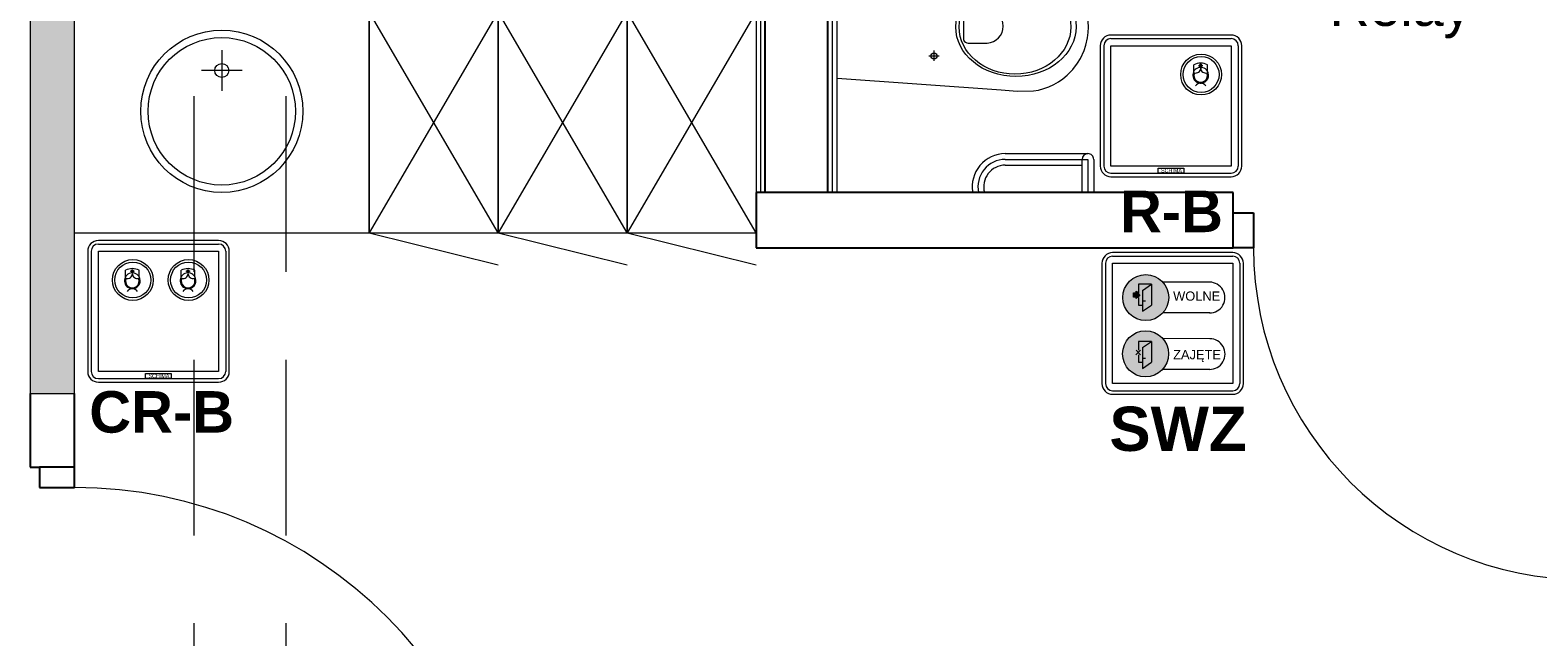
# Model space of a CAD drawing. Header units: centimetres. Extents: x -1316 to 21770, y -8842 to 3590.
# Tile 119 of 125: x 530 to 940, y 2108 to 2272. Entities that reach past the tile are written whole.
import ezdxf

# ---------------------------------------------------------------- set-up
doc = ezdxf.new("R2010")
doc.units = ezdxf.units.CM
doc.linetypes.add('Hidden', pattern=[71.4375, 47.625, -23.8125])
doc.linetypes.add('Ukryte', pattern=[71.438, 47.625, -23.813])
for name, color, linetype, lineweight in [('A-AREA-IDEN', 2, 'Continuous', 13), ('A-DETL-GENF', 92, 'Continuous', 9), ('A-DETL-HDLN', 90, 'Ukryte', 9), ('A-DETL-MEDM', 33, 'Continuous', 13), ('A-DOOR', 31, 'Continuous', 13), ('A-WALL', 113, 'Continuous', 13), ('A-WALL-FNSH', 113, 'Continuous', 13), ('A-WALL-PATT', 111, 'Continuous', 13), ('I-FURN', 30, 'Continuous', 9), ('P-SANR-FIXT', 6, 'Continuous', 9), ('PRZYW_Elementy_inst_przyw', 7, 'Continuous', 9)]:
    doc.layers.add(name, color=color, linetype=linetype, lineweight=lineweight)
doc.styles.add('adam', font='arialbd.ttf')
doc.styles.add('Arial_11', font='arial.ttf', dxfattribs={"width": 0.85, "height": 23})
doc.styles.add('GENERATED_STYLE_1', font='arial.ttf')

# ---------------------------------------------------------------- blocks, each defined once
blk = doc.blocks.new('Blat - Blat-V3-5_piętro III __10_50 m_ - stan projektowany')
at = {"layer": 'I-FURN'}
for p, q in [((0, 60), (0, 0)), ((80, 60), (0, 60))]:
    blk.add_line(p, q, dxfattribs=at)
blk = doc.blocks.new('DRZWI 1S - automatyczna etykieta - Drzwi 90 _łazienkowe_-2409959-5_piętro III __10_50 m_ - stan projektowany')
at = {"layer": 'A-DETL-GENF'}
for p, q in [((-50.5, 2), (-45, 2)), ((-50.5, -7.5), (-50.5, 2)), ((-45, 2), (-45, -7.5)), ((45, 2), (50.5, 2)), ((45, -7.5), (45, 2)), ((50.5, 2), (50.5, -7.5)), ((-45, -7.5), (-50.5, -7.5)), ((50.5, -7.5), (45, -7.5))]:
    blk.add_line(p, q, dxfattribs=at)
at = {"layer": 'A-DETL-MEDM', "lineweight": 25}
for p, q in [((-50.5, -7.5), (-50.5, 2)), ((-50.5, 2), (-45, 2)), ((-45, 2), (-45, -7.5)), ((45, 2), (45, -7.5)), ((50.5, 2), (45, 2)), ((50.5, -7.5), (50.5, 2)), ((-45, -7.5), (-50.5, -7.5)), ((45, -7.5), (50.5, -7.5))]:
    blk.add_line(p, q, dxfattribs=at)
at = {"layer": 'A-DOOR'}
blk.add_line((45, -7.5), (45, -97.5), dxfattribs=at)
blk.add_arc((45, -7.5), 90, 180, 270, dxfattribs=at)
blk = doc.blocks.new('umywalka okrągła d _44cm stal nierdzewna - Type 1-2178342-5_piętro III __10_50 m_ - stan projektowany')
at = {"layer": 'P-SANR-FIXT'}
for p, q in [((12.5, 16.43), (12.5, 27.43)), ((7, 21.93), (18, 21.93))]:
    blk.add_line(p, q, dxfattribs=at)
for centre, radius in [((12.5, 33), 22), ((12.5, 33), 20), ((12.5, 21.93), 1.9)]:
    blk.add_circle(centre, radius, dxfattribs=at)
blk = doc.blocks.new('miska ustępowa dla N_35_5x54 wisząca koło narożna - Type 1-2357501-5_piętro III __10_50 m_ - stan projektowany')
at = {"layer": 'P-SANR-FIXT'}
for p, q in [((-1.4, -11), (-4.56, -55.56)), ((29.22, -55.56), (26.4, -11)), ((44.09, -92.2), (44.09, -11)), ((47.21, -92.2), (47.21, -11)), ((4.69, -35.9), (4.69, -38.7)), ((19.8, -35.9), (19.8, -38.7)), ((3.32, -37.31), (6.14, -37.31)), ((18.43, -37.31), (21.25, -37.31)), ((8.17, -46.6), (8.17, -51.72)), ((16.4, -45.33), (9.09, -45.33)), ((17.32, -51.72), (17.32, -46.6)), ((-24.94, -56.63), (-24.94, -77.5)), ((-23.38, -56.63), (-23.38, -79.06)), ((-21.82, -56.63), (-21.82, -79.06)), ((-4.56, -55.56), (-4.88, -59.89)), ((29.58, -59.89), (29.22, -55.56)), ((-4.88, -59.89), (-4.82, -64.32)), ((29.53, -64.32), (29.58, -59.89)), ((-4.82, -64.32), (-4.57, -65.68)), ((29.57, -65.68), (29.53, -64.32)), ((-4.57, -65.68), (-4.19, -67.09)), ((-4.19, -67.09), (-3.69, -68.46)), ((-3.69, -68.46), (-3.07, -69.78)), ((28.07, -69.78), (28.69, -68.46)), ((28.69, -68.46), (29.19, -67.09)), ((29.19, -67.09), (29.57, -65.68)), ((-3.07, -69.78), (-2.34, -71.05)), ((-2.34, -71.05), (-1.51, -72.26)), ((-1.51, -72.26), (-0.58, -73.39)), ((-0.58, -73.39), (1.02, -74.96)), ((23.98, -74.96), (25.58, -73.39)), ((25.58, -73.39), (26.51, -72.26)), ((26.51, -72.26), (27.34, -71.05)), ((27.34, -71.05), (28.07, -69.78)), ((-32.35, -77.5), (-23.38, -77.5)), ((1.02, -74.96), (2.75, -76.27)), ((2.75, -76.27), (4.01, -77.03)), ((4.01, -77.03), (6.13, -78.05)), ((18.87, -78.05), (20.99, -77.03)), ((20.99, -77.03), (22.25, -76.27)), ((22.25, -76.27), (23.98, -74.96)), ((-23.38, -79.06), (-32.35, -79.06)), ((-23.38, -80.62), (-32.35, -80.62)), ((6.13, -78.05), (7.56, -78.51)), ((7.56, -78.51), (9.56, -78.98)), ((9.56, -78.98), (11.02, -79.17)), ((11.02, -79.17), (12.5, -79.25)), ((12.5, -79.25), (13.98, -79.17)), ((13.98, -79.17), (15.44, -78.98)), ((15.44, -78.98), (17.44, -78.51)), ((17.44, -78.51), (18.87, -78.05))]:
    blk.add_line(p, q, dxfattribs=at)
for centre in [(4.69, -37.31), (19.8, -37.31)]:
    blk.add_circle(centre, 0.825, dxfattribs=at)
for centre, radius, start, end in [((-30.79, -56.63), 8.97, 0, 99.9996), ((9.34, -46.48), 1.17, 102.2339, 185.8899), ((16.15, -46.48), 1.17, 354.1101, 77.7661), ((-30.79, -56.63), 7.41, 0, 102.1327), ((-30.79, -56.63), 5.85, 0, 105.4382), ((12.74, -51.5), 4.58, 182.8022, 357.1978), ((-23.38, -79.06), 1.56, 0, 90), ((-23.38, -79.06), 1.56, 270, 0), ((45.65, -92.2), 1.56, 180, 360)]:
    blk.add_arc(centre, radius, start, end, dxfattribs=at)
for centre, major_axis, ratio in [((12.55, -59.51), (0, 16.33), 0.823529), ((12.55, -59.26), (0, 15.16), 0.845174)]:
    blk.add_ellipse(centre, major_axis=major_axis, ratio=ratio, dxfattribs=at)
blk = doc.blocks.new('szafki szatniowe - szafki bez siedziska-1388164-5_piętro III __10_50 m_ - stan projektowany')
at = {"layer": 'I-FURN'}
for p, q in [((17.5, -60), (-17.5, 0)), ((-17.5, 0), (-17.5, -60)), ((52.5, -60), (17.5, 0)), ((17.5, -60), (17.5, 0)), ((87.5, -60), (52.5, 0)), ((17.5, 0), (-17.5, -60)), ((52.5, 0), (17.5, -60)), ((17.5, 0), (17.5, -60)), ((87.5, 0), (52.5, -60)), ((52.5, 0), (52.5, -60)), ((52.5, -60), (52.5, 0)), ((-17.5, -60), (17.5, -68.63)), ((-17.5, -60), (17.5, -60)), ((17.5, -60), (52.5, -68.63)), ((17.5, -60), (52.5, -60)), ((52.5, -60), (87.5, -68.63)), ((52.5, -60), (87.5, -60))]:
    blk.add_line(p, q, dxfattribs=at)
blk = doc.blocks.new('DRZWI 1S - automatyczna etykieta - Drzwi 120-2381684-5_piętro III __10_50 m_ - stan projektowany')
at = {"layer": 'A-DETL-GENF'}
for p, q in [((-65.5, 6), (-65.5, -3.5)), ((-60, 6), (-65.5, 6)), ((-60, -3.5), (-60, 6)), ((65.5, 6), (60, 6)), ((60, 6), (60, -3.5)), ((65.5, -3.5), (65.5, 6)), ((-65.5, -3.5), (-60, -3.5)), ((60, -3.5), (65.5, -3.5))]:
    blk.add_line(p, q, dxfattribs=at)
at = {"layer": 'A-DETL-MEDM', "lineweight": 25}
for p, q in [((-60, 6), (-65.5, 6)), ((-65.5, 6), (-65.5, -3.5)), ((-60, -3.5), (-60, 6)), ((60, -3.5), (60, 6)), ((60, 6), (65.5, 6)), ((65.5, 6), (65.5, -3.5)), ((-65.5, -3.5), (-60, -3.5)), ((65.5, -3.5), (60, -3.5))]:
    blk.add_line(p, q, dxfattribs=at)
at = {"layer": 'A-DOOR'}
blk.add_line((60, 6), (60, 126), dxfattribs=at)
blk.add_arc((60, 6), 120, 90, 180, dxfattribs=at)
blk = doc.blocks.new('Ikona2')
at = {"layer": 'PRZYW_Elementy_inst_przyw'}
h = blk.add_hatch(color=106, dxfattribs=at)
h.dxf.hatch_style = 1
h.paths.add_polyline_path([(0.1, -0.27), (-0.1, -0.27), (-0.1, -0.5), (0.1, -0.5)])
h.paths.add_polyline_path([(0.1, -0.5), (-0.1, -0.5), (-0.1, -0.7), (0.1, -0.7)])
h.paths.add_polyline_path([(0.34, -0.5), (0.1, -0.5), (0.1, -0.7), (0.34, -0.7)])
h.paths.add_polyline_path([(-0.1, -0.5), (-0.34, -0.5), (-0.34, -0.7), (-0.1, -0.7)])
h.paths.add_polyline_path([(0.1, -0.7), (-0.1, -0.7), (-0.1, -0.94), (0.1, -0.94)])
at = {"layer": 'PRZYW_Elementy_inst_przyw', "color": 106}
for p, q in [((-1.58, -1.86), (-1.58, -0.37)), ((1.58, -1.86), (1.58, -0.37))]:
    blk.add_line(p, q, dxfattribs=at)
for points in [[(0.34, -0.5), (0.34, -0.7), (-0.34, -0.7), (-0.34, -0.5)], [(-0.1, -0.27), (0.1, -0.27), (0.1, -0.94), (-0.1, -0.94)]]:
    blk.add_lwpolyline(points, close=True, dxfattribs=at)
for centre, radius, start, end in [((0, -3.55), 3.55, 63.5398, 116.4602), ((0, -2.84), 1.85, 31.7978, 276.8309), ((0.01, -2.9), 1.6, 156.7793, 23.2207), ((0, -2.85), 1.65, 89.6447, 89.8927), ((-0.01, -2.84), 1.86, 277.2029, 31.4258), ((0, -6.13), 1.43, 32.8175, 147.1825)]:
    blk.add_arc(centre, radius, start, end, dxfattribs=at)
at = {"layer": 'PRZYW_Elementy_inst_przyw', "color": 106, "lineweight": 5}
for centre, start, end in [((-1.13, -1.18), 253.1892, 358.3615), ((1.15, -1.18), 181.6385, 286.8108)]:
    blk.add_arc(centre, 1.14, start, end, dxfattribs=at)
blk = doc.blocks.new('R-B')
at = {"layer": 'PRZYW_Elementy_inst_przyw'}
for p, q in [((16.32, 0), (-16.32, 0)), ((-19.2, -2.88), (-19.2, -35.52)), ((-18.24, -2.88), (-18.24, -35.52)), ((-16.32, -0.96), (16.32, -0.96)), ((18.24, -2.88), (18.24, -35.52)), ((19.2, -35.52), (19.2, -2.88)), ((-16.32, -37.44), (16.32, -37.44)), ((-16.32, -38.4), (16.32, -38.4))]:
    blk.add_line(p, q, dxfattribs=at)
at = {"layer": 'PRZYW_Elementy_inst_przyw', "color": 7}
blk.add_lwpolyline([(-16.32, -2.88), (16.32, -2.88), (16.32, -35.52), (-16.32, -35.52)], close=True, dxfattribs=at)
at = {"layer": 'PRZYW_Elementy_inst_przyw', "color": 0}
blk.add_lwpolyline([(-3.49, -36.08), (3.49, -36.08), (3.49, -37.44), (-3.49, -37.44)], close=True, dxfattribs=at)
at = {"layer": 'PRZYW_Elementy_inst_przyw', "lineweight": 5}
for radius in [5.55, 4.87]:
    blk.add_circle((8.16, -10.7), radius, dxfattribs=at)
at = {"layer": 'PRZYW_Elementy_inst_przyw'}
for centre, radius, start, end in [((-16.32, -2.88), 2.88, 90, 180), ((16.32, -2.88), 2.88, 0, 90), ((-16.32, -2.88), 1.92, 90, 180), ((16.32, -2.88), 1.92, 0, 90), ((-16.32, -35.52), 2.88, 180, 270), ((-16.32, -35.52), 1.92, 180, 270), ((16.32, -35.52), 2.88, 270, 0), ((16.32, -35.52), 1.92, 270, 0)]:
    blk.add_arc(centre, radius, start, end, dxfattribs=at)
at = {"layer": 'PRZYW_Elementy_inst_przyw', "lineweight": 5, "xscale": 1.155937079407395, "yscale": 1.155937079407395, "zscale": 1.155937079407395}
blk.add_blockref('Ikona2', (8.03, -7.61), dxfattribs=at)
at = {"layer": 'PRZYW_Elementy_inst_przyw', "color": 0, "insert": (-2.71, -36.19), "char_height": 1.056, "attachment_point": 1}
blk.add_mtext_dynamic_manual_height_columns('SCHIMA', width=11.8192, gutter_width=12.5, heights=[0], dxfattribs=at)
at = {"layer": 'PRZYW_Elementy_inst_przyw', "color": 7, "linetype": 'Continuous', "lineweight": -3, "style": 'adam'}
blk.add_attdef('NAZWA', (-13.85, -53.45), '', height=11.25, dxfattribs=at)
blk = doc.blocks.new('relay')
at = {"layer": 'PRZYW_Elementy_inst_przyw', "lineweight": 20}
for p, q in [((16.32, 0), (-16.32, 0)), ((-19.2, -2.88), (-19.2, -35.52)), ((-18.24, -2.88), (-18.24, -35.52)), ((-16.32, -0.96), (16.32, -0.96)), ((18.24, -2.88), (18.24, -35.52)), ((19.2, -35.52), (19.2, -2.88)), ((-16.32, -37.44), (16.32, -37.44)), ((-16.32, -38.4), (16.32, -38.4))]:
    blk.add_line(p, q, dxfattribs=at)
at = {"layer": 'PRZYW_Elementy_inst_przyw', "lineweight": 5}
for p, q in [((-4.68, -19.2), (1.56, -12.67)), ((-14.36, -19.2), (-4.68, -19.2)), ((1.56, -19.2), (12.59, -19.2))]:
    blk.add_line(p, q, dxfattribs=at)
at = {"layer": 'PRZYW_Elementy_inst_przyw', "color": 7, "lineweight": 20}
blk.add_lwpolyline([(-16.32, -2.88), (16.32, -2.88), (16.32, -35.52), (-16.32, -35.52)], close=True, dxfattribs=at)
at = {"layer": 'PRZYW_Elementy_inst_przyw', "lineweight": 20}
for centre, radius, start, end in [((-16.32, -2.88), 2.88, 90, 180), ((16.32, -2.88), 2.88, 0, 90), ((-16.32, -2.88), 1.92, 90, 180), ((16.32, -2.88), 1.92, 0, 90), ((-16.32, -35.52), 2.88, 180, 270), ((-16.32, -35.52), 1.92, 180, 270), ((16.32, -35.52), 2.88, 270, 0), ((16.32, -35.52), 1.92, 270, 0)]:
    blk.add_arc(centre, radius, start, end, dxfattribs=at)
at = {"layer": 'PRZYW_Elementy_inst_przyw', "color": 7, "linetype": 'Continuous', "lineweight": -3}
blk.add_attdef('RELAY', (-19.65, -51.84), '', height=11.25, dxfattribs=at)
blk = doc.blocks.new('Sygnalizator Wolne-Zajęte')
at = {"linetype": 'Continuous', "lineweight": 20, "true_color": 0x139b48}
h = blk.add_hatch(color=114, dxfattribs=at)
h.dxf.hatch_style = 1
edge = h.paths.add_edge_path()
edge.add_arc((6.13, -12.18), 6.24, 0, 360)
at = {"linetype": 'Continuous', "lineweight": 20, "true_color": 0xffffff}
h = blk.add_hatch(color=7, dxfattribs=at)
h.dxf.hatch_style = 1
h.paths.add_polyline_path([(2.79, -10.93), (3.54, -10.93), (3.54, -10.4), (4.49, -11.58), (3.54, -12.43), (3.54, -12.09), (2.79, -12.09)])
at = {"linetype": 'Continuous', "lineweight": 20, "true_color": 0xcd2027}
h = blk.add_hatch(color=242, dxfattribs=at)
h.dxf.hatch_style = 1
edge = h.paths.add_edge_path()
edge.add_arc((6.08, -27.43), 6.24, 0, 360)
at = {"color": 251, "linetype": 'Continuous', "lineweight": 20, "true_color": 0x636466}
for p, q in [((23.49, -8.01), (10.7, -7.99)), ((23.49, -16.35), (10.75, -16.33)), ((23.5, -23.34), (10.73, -23.31)), ((23.51, -31.67), (10.64, -31.65))]:
    blk.add_line(p, q, dxfattribs=at)
at = {"color": 7, "linetype": 'Continuous', "lineweight": 20, "true_color": 0xffffff}
for p, q in [((3.54, -10.93), (3.54, -10.4)), ((3.54, -10.4), (4.49, -11.58)), ((4.49, -11.58), (3.54, -12.43)), ((3.54, -12.43), (3.54, -12.09)), ((7.71, -8.56), (4.17, -8.56)), ((4.17, -8.56), (4.17, -10.92)), ((4.17, -12.19), (4.17, -14.23)), ((5.21, -10.22), (7.71, -8.56)), ((5.21, -10.22), (5.21, -15.89)), ((7.71, -8.56), (7.71, -14.23)), ((4.17, -14.23), (5.21, -14.23)), ((5.21, -13.06), (6.09, -13.06)), ((5.21, -15.89), (7.71, -14.23)), ((7.71, -24.08), (4.17, -24.08)), ((4.17, -24.08), (4.17, -26.44)), ((5.21, -25.74), (7.71, -24.08)), ((7.71, -24.08), (7.71, -29.74)), ((4.72, -26.44), (3.48, -27.71)), ((3.5, -26.44), (4.75, -27.71)), ((4.17, -27.71), (4.17, -29.74)), ((5.21, -25.74), (5.21, -31.41)), ((5.21, -28.57), (6.09, -28.57)), ((4.17, -29.74), (5.21, -29.74)), ((5.21, -31.41), (7.71, -29.74))]:
    blk.add_line(p, q, dxfattribs=at)
blk.add_lwpolyline([(3.54, -12.09), (2.79, -12.09), (2.79, -10.93), (3.54, -10.93)], dxfattribs=at)
at = {"color": 251, "linetype": 'Continuous', "lineweight": 20, "true_color": 0x636466}
for centre in [(23.47, -12.18), (23.49, -27.5)]:
    blk.add_arc(centre, 4.17, 269.55, 90.0001, dxfattribs=at)
at = {"layer": 'PRZYW_Elementy_inst_przyw', "lineweight": 20}
for p, q in [((29.76, 0), (-2.88, 0)), ((-5.76, -2.88), (-5.76, -35.52)), ((-4.8, -2.88), (-4.8, -35.52)), ((-2.88, -0.96), (29.76, -0.96)), ((31.68, -2.88), (31.68, -35.52)), ((32.64, -35.52), (32.64, -2.88)), ((-2.88, -37.44), (29.76, -37.44)), ((-2.88, -38.4), (29.76, -38.4))]:
    blk.add_line(p, q, dxfattribs=at)
at = {"layer": 'PRZYW_Elementy_inst_przyw', "color": 7, "lineweight": 20}
blk.add_lwpolyline([(-2.88, -2.88), (29.76, -2.88), (29.76, -35.52), (-2.88, -35.52)], close=True, dxfattribs=at)
at = {"layer": 'PRZYW_Elementy_inst_przyw', "color": 251, "lineweight": 20, "true_color": 0x636466}
for centre in [(6.13, -12.18), (6.08, -27.43)]:
    blk.add_circle(centre, 6.24, dxfattribs=at)
at = {"layer": 'PRZYW_Elementy_inst_przyw', "lineweight": 20}
for centre, radius, start, end in [((-2.88, -2.88), 2.88, 90, 180), ((29.76, -2.88), 2.88, 0, 90), ((-2.88, -2.88), 1.92, 90, 180), ((29.76, -2.88), 1.92, 0, 90), ((-2.88, -35.52), 2.88, 180, 270), ((-2.88, -35.52), 1.92, 180, 270), ((29.76, -35.52), 2.88, 270, 0), ((29.76, -35.52), 1.92, 270, 0)]:
    blk.add_arc(centre, radius, start, end, dxfattribs=at)
at = {"color": 116, "linetype": 'Continuous', "lineweight": 20, "true_color": 0x136734, "char_height": 2.5, "attachment_point": 1, "style": 'GENERATED_STYLE_1'}
for s, insert in [('WOLNE', (13.56, -10.53)), ('{\\C244;\\c1973145;ZAJĘTE}', (13.56, -26.4))]:
    blk.add_mtext_dynamic_manual_height_columns(s, width=11.3525, gutter_width=7.5, heights=[0], dxfattribs=dict(at, insert=insert))
at = {"insert": (-3.73, -41.76), "char_height": 2.5, "width": 40.9178, "attachment_point": 1, "style": 'adam'}
blk.add_mtext('{\\H4.8x;SWZ}', dxfattribs=at)
blk = doc.blocks.new('Ikona')
at = {"layer": 'PRZYW_Elementy_inst_przyw'}
h = blk.add_hatch(color=1, dxfattribs=at)
h.dxf.hatch_style = 1
h.paths.add_polyline_path([(-1065.97, 3801.31), (-1066.17, 3801.31), (-1066.17, 3801.08), (-1065.97, 3801.08)])
h.paths.add_polyline_path([(-1065.97, 3801.08), (-1066.17, 3801.08), (-1066.17, 3800.87), (-1065.97, 3800.87)])
h.paths.add_polyline_path([(-1065.74, 3801.08), (-1065.97, 3801.08), (-1065.97, 3800.87), (-1065.74, 3800.87)])
h.paths.add_polyline_path([(-1066.17, 3801.08), (-1066.41, 3801.08), (-1066.41, 3800.87), (-1066.17, 3800.87)])
h.paths.add_polyline_path([(-1065.97, 3800.87), (-1066.17, 3800.87), (-1066.17, 3800.64), (-1065.97, 3800.64)])
at = {"layer": 'PRZYW_Elementy_inst_przyw', "color": 1}
for p, q in [((-1067.65, 3799.71), (-1067.65, 3801.21)), ((-1064.49, 3799.71), (-1064.49, 3801.21))]:
    blk.add_line(p, q, dxfattribs=at)
for points in [[(-1065.74, 3801.08), (-1065.74, 3800.87), (-1066.41, 3800.87), (-1066.41, 3801.08)], [(-1066.17, 3801.31), (-1065.97, 3801.31), (-1065.97, 3800.64), (-1066.17, 3800.64)]]:
    blk.add_lwpolyline(points, close=True, dxfattribs=at)
for centre, radius, start, end in [((-1066.07, 3798.74), 1.85, 31.7978, 276.8309), ((-1066.06, 3798.68), 1.6, 156.7793, 23.2207), ((-1066.07, 3798.03), 3.55, 63.5398, 116.4602), ((-1066.07, 3798.72), 1.65, 89.6447, 89.8927), ((-1066.08, 3798.74), 1.86, 277.2029, 31.4258), ((-1066.07, 3795.45), 1.43, 32.8175, 147.1825)]:
    blk.add_arc(centre, radius, start, end, dxfattribs=at)
at = {"layer": 'PRZYW_Elementy_inst_przyw', "color": 1, "lineweight": 5}
for centre, start, end in [((-1067.2, 3800.4), 253.1892, 358.3615), ((-1064.92, 3800.4), 181.6385, 286.8108)]:
    blk.add_arc(centre, 1.14, start, end, dxfattribs=at)
blk = doc.blocks.new('UK4-PPO')
at = {"layer": 'PRZYW_Elementy_inst_przyw'}
for p, q in [((19.21, 19.17), (-13.43, 19.17)), ((-13.43, 18.21), (19.21, 18.21)), ((-16.31, 16.29), (-16.31, -16.35)), ((-15.35, 16.29), (-15.35, -16.35)), ((21.13, 16.29), (21.13, -16.35)), ((22.09, -16.35), (22.09, 16.29)), ((-13.43, -18.27), (19.21, -18.27)), ((-13.43, -19.23), (19.21, -19.23))]:
    blk.add_line(p, q, dxfattribs=at)
at = {"layer": 'PRZYW_Elementy_inst_przyw', "color": 7}
blk.add_lwpolyline([(-13.43, 16.29), (19.21, 16.29), (19.21, -16.35), (-13.43, -16.35)], close=True, dxfattribs=at)
at = {"layer": 'PRZYW_Elementy_inst_przyw', "color": 0}
blk.add_lwpolyline([(-0.6, -16.91), (6.38, -16.91), (6.38, -18.27), (-0.6, -18.27)], close=True, dxfattribs=at)
at = {"layer": 'PRZYW_Elementy_inst_przyw', "lineweight": 5}
for centre, radius in [((-4.07, 8.47), 5.55), ((-4.07, 8.47), 4.87), ((11.05, 8.47), 5.55), ((11.05, 8.47), 4.87)]:
    blk.add_circle(centre, radius, dxfattribs=at)
at = {"layer": 'PRZYW_Elementy_inst_przyw'}
for centre, radius, start, end in [((-13.43, 16.29), 2.88, 90, 180), ((-13.43, 16.29), 1.92, 90, 180), ((19.21, 16.29), 2.88, 0, 90), ((19.21, 16.29), 1.92, 0, 90), ((-13.43, -16.35), 2.88, 180, 270), ((-13.43, -16.35), 1.92, 180, 270), ((19.21, -16.35), 2.88, 270, 0), ((19.21, -16.35), 1.92, 270, 0)]:
    blk.add_arc(centre, radius, start, end, dxfattribs=at)
at = {"layer": 'PRZYW_Elementy_inst_przyw', "lineweight": 5, "xscale": 1.155937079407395, "yscale": 1.155937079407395, "zscale": 1.155937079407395}
for name, p in [('Ikona', (1228.1, -4382.83)), ('Ikona2', (10.92, 11.56))]:
    blk.add_blockref(name, p, dxfattribs=at)
at = {"layer": 'PRZYW_Elementy_inst_przyw', "color": 0, "insert": (0.18, -17.02), "char_height": 1.056, "attachment_point": 1}
blk.add_mtext_dynamic_manual_height_columns('SCHIMA', width=11.8192, gutter_width=12.5, heights=[0], dxfattribs=at)

msp = doc.modelspace()

# ---------------------------------------------------------------- hatches: boundary and pattern name
at = {"layer": 'A-WALL-PATT'}
h = msp.add_hatch(color=9, dxfattribs=at)
h.paths.add_polyline_path([(542.38, 132.33), (542.38, 139.33), (530.38, 139.33), (530.38, 132.33)], flags=0)
h.paths.add_polyline_path([(530.38, 250.33), (542.38, 250.33), (542.38, 515.33), (530.38, 515.33), (530.38, 419.08)], flags=0)
h.paths.add_polyline_path([(542.38, 657.83), (542.38, 660.33), (530.38, 660.33), (530.38, 657.83), (532.88, 657.83)], flags=0)
h.paths.add_polyline_path([(542.38, 781.33), (542.38, 1102.83), (530.38, 1102.83), (530.38, 781.33), (532.88, 781.33)], flags=0)
h.paths.add_polyline_path([(530.38, 1312.83), (542.38, 1312.83), (542.38, 1431.33), (530.38, 1431.33)], flags=0)
h.paths.add_polyline_path([(530.38, 1633.83), (542.38, 1633.83), (542.38, 2022.83), (530.38, 2022.83), (530.38, 1665.12)], flags=0)
h.paths.add_polyline_path([(542.38, 2173.83), (542.38, 2458.83), (530.38, 2458.83), (530.38, 2173.83)], flags=0)
h.paths.add_polyline_path([(530.38, 2593.83), (542.38, 2593.83), (542.38, 2824.33), (530.38, 2824.33), (530.38, 2634.27)], flags=0)

# ---------------------------------------------------------------- linework, layer by layer
at = {"layer": 'A-DETL-HDLN'}
for p, q in [((574.88, 420.83), (574.88, 2793.33)), ((599.88, 420.83), (599.88, 2793.33))]:
    msp.add_line(p, q, dxfattribs=at)
at = {"layer": 'A-WALL', "lineweight": 9}
for p, q in [((530.38, 2458.83), (530.38, 2173.83)), ((542.38, 2173.83), (542.38, 2277.33))]:
    msp.add_line(p, q, dxfattribs=at)
at = {"layer": 'A-WALL'}
for p, q in [((728.63, 2228.33), (728.63, 2428.33)), ((748.13, 2228.33), (748.13, 2428.33)), ((530.38, 2173.83), (542.38, 2173.83))]:
    msp.add_line(p, q, dxfattribs=at)
at = {"layer": 'A-WALL', "color": 7, "lineweight": 25}
for p, q in [((729.88, 2228.33), (729.88, 2428.33)), ((746.88, 2228.33), (746.88, 2428.33)), ((856.88, 2228.33), (727.38, 2228.33)), ((727.38, 2228.33), (727.38, 2213.33)), ((856.88, 2222.83), (856.88, 2228.33)), ((727.38, 2213.33), (856.88, 2213.33)), ((530.38, 2173.83), (530.38, 2153.83)), ((542.38, 2153.83), (542.38, 2173.83)), ((530.38, 2153.83), (532.88, 2153.83))]:
    msp.add_line(p, q, dxfattribs=at)
at = {"layer": 'A-WALL-FNSH', "color": 250, "lineweight": 9}
for p, q in [((727.38, 2428.33), (727.38, 2228.33)), ((749.38, 2228.33), (749.38, 2428.33))]:
    msp.add_line(p, q, dxfattribs=at)

# ---------------------------------------------------------------- block references
at = {"layer": 'A-DOOR'}
msp.add_blockref('DRZWI 1S - automatyczna etykieta - Drzwi 90 _łazienkowe_-2409959-5_piętro III __10_50 m_ - stan projektowany', (907.38, 2220.83), dxfattribs=at)
at = {"layer": 'A-DOOR', "rotation": 269.9999999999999}
msp.add_blockref('DRZWI 1S - automatyczna etykieta - Drzwi 120-2381684-5_piętro III __10_50 m_ - stan projektowany', (536.38, 2088.33), dxfattribs=at)
at = {"layer": 'I-FURN', "rotation": 180}
msp.add_blockref('Blat - Blat-V3-5_piętro III __10_50 m_ - stan projektowany', (622.38, 2277.33), dxfattribs=at)
at = {"layer": 'I-FURN'}
msp.add_blockref('szafki szatniowe - szafki bez siedziska-1388164-5_piętro III __10_50 m_ - stan projektowany', (639.88, 2277.33), dxfattribs=at)
at = {"layer": 'P-SANR-FIXT'}
for name, p, rotation in [('miska ustępowa dla N_35_5x54 wisząca koło narożna - Type 1-2357501-5_piętro III __10_50 m_ - stan projektowany', (738.38, 2260.67), 90.00000000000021), ('umywalka okrągła d _44cm stal nierdzewna - Type 1-2178342-5_piętro III __10_50 m_ - stan projektowany', (594.88, 2283.33), 180)]:
    msp.add_blockref(name, p, dxfattribs=dict(at, rotation=rotation))
at = {"layer": 'PRZYW_Elementy_inst_przyw', "lineweight": 5}
msp.add_blockref('relay', (902.65, 2325.33), dxfattribs=at).add_auto_attribs({'RELAY': 'Relay'})
at = {"layer": 'PRZYW_Elementy_inst_przyw', "linetype": 'Hidden', "lineweight": 5}
msp.add_blockref('R-B', (840, 2271), dxfattribs=at).add_auto_attribs({'NAZWA': 'R-B'})
at = {"layer": 'PRZYW_Elementy_inst_przyw'}
ref = msp.add_blockref('UK4-PPO', (562.31, 2196.11), dxfattribs=at)
ref.add_attrib('NAZWA', 'CR-B', (546.43, 2163.19), dxfattribs={"color": 7, "linetype": 'Continuous', "lineweight": -3, "height": 11.25, "style": 'adam'})
msp.add_blockref('Sygnalizator Wolne-Zajęte', (827, 2212), dxfattribs=at)

# ---------------------------------------------------------------- texts
at = {"layer": 'A-AREA-IDEN', "color": 0, "insert": (414.35, 2064.1), "char_height": 23, "width": 111.86, "attachment_point": 7, "line_spacing_factor": 0.936439, "style": 'Arial_11'}
msp.add_mtext('\\pxt3.69565,7.3913,11.08696,14.78261,18.47826,22.17391,25.86957,29.56522,33.26087,36.95652,40.65217,44.34783,48.04348,51.73913,55.43478,59.13043,62.82609,66.52174,70.21739,73.91304,77.6087,81.30435,85,88.69565,92.3913,96.08696,99.78261,103.47826,107.17391,110.86957,114.56522,118.26087;{Gab.\\Pdiag-zab.}', dxfattribs=at)

doc.saveas('drawing.dxf')
